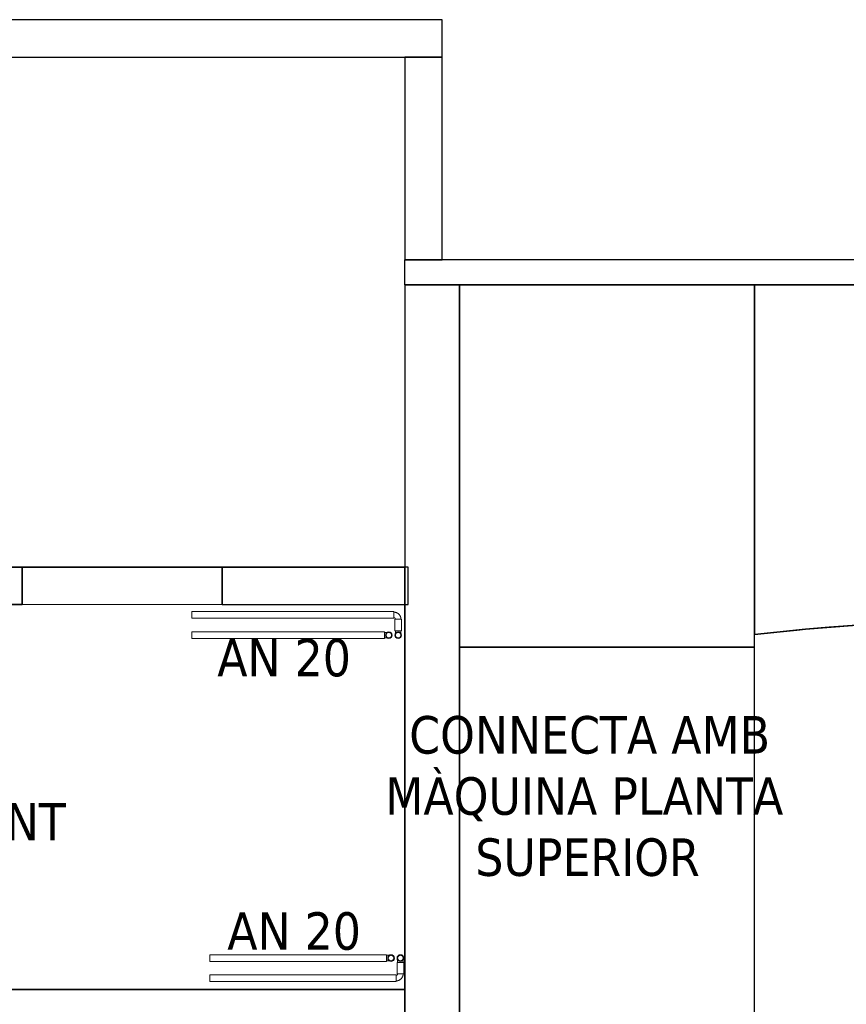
# Model space of a CAD drawing. Header units: metres. Extents: x 391.1 to 427.5, y 12.5 to 28.4.
# Tile 208 of 209: x 419.6 to 422.9, y 24.3 to 28.2. Entities that reach past the tile are written whole.
import ezdxf

# ---------------------------------------------------------------- set-up
doc = ezdxf.new("R2010")
doc.units = ezdxf.units.M
doc.layers.add('01_SUELOS', color=7, linetype='Continuous', lineweight=25, true_color=0x007f00)
for name, color, linetype, lineweight in [('A-GENM-____-OTLN', 7, 'Continuous', 18), ('A-WALL-____-MCUT', 7, 'Continuous', 25), ('A-WALL-____-OTLN', 7, 'Continuous', 25), ('G-____-____-TEXT', 7, 'Continuous', 30), ('P-PIPE-____-IDEN', 7, 'Continuous', 30), ('P-PIPE-____-OTLN', 7, 'Continuous', 18)]:
    doc.layers.add(name, color=color, linetype=linetype, lineweight=lineweight)
doc.styles.add('Tahoma_4', font='tahoma.ttf', dxfattribs={"height": 0.15})

# ---------------------------------------------------------------- blocks, each defined once
blk = doc.blocks.new('Family - Evans PA-152062-03_CLI_AIGUA_P0A')
at = {"layer": 'A-WALL-____-MCUT', "color": 253, "true_color": 0xaaaaaa}
for p, q in [((4.3623, 0.15), (0, 0.15)), ((0, 0.15), (0, 0)), ((0, 0), (4.3623, 0))]:
    blk.add_line(p, q, dxfattribs=at)
at = {"layer": 'A-WALL-____-OTLN', "color": 253, "true_color": 0xaaaaaa}
for p, q in [((4.3623, 0.15), (0, 0.15)), ((0, 0.15), (0, 0)), ((0, 0), (4.3623, 0))]:
    blk.add_line(p, q, dxfattribs=at)
at = {"layer": 'A-WALL-____-OTLN', "color": 253, "lineweight": 18, "true_color": 0xaaaaaa}
blk.add_line((0, 0), (4.3623, 0), dxfattribs=at)
blk = doc.blocks.new('Family - Evans PA-152249-03_CLI_AIGUA_P0A')
at = {"layer": 'A-WALL-____-MCUT', "color": 253, "true_color": 0xaaaaaa}
for p, q in [((3.66, 0.15), (2.56, 0.15)), ((3.66, 0), (3.66, 0.15)), ((5.2036, 0.15), (4.46, 0.15)), ((4.46, 0.15), (4.46, 0)), ((5.2036, 0), (5.2036, 0.15)), ((2.56, 0), (3.66, 0)), ((4.46, 0), (5.2036, 0))]:
    blk.add_line(p, q, dxfattribs=at)
at = {"layer": 'A-WALL-____-OTLN', "color": 253, "true_color": 0xaaaaaa}
for p, q in [((3.66, 0.15), (2.56, 0.15)), ((3.66, 0.15), (3.66, 0)), ((4.46, 0), (4.46, 0.15)), ((5.2036, 0.15), (4.46, 0.15)), ((5.2036, 0), (5.2036, 0.15)), ((4.46, 0), (5.2036, 0)), ((3.66, 0), (2.56, 0))]:
    blk.add_line(p, q, dxfattribs=at)
at = {"layer": 'A-WALL-____-OTLN', "color": 253, "lineweight": 18, "true_color": 0xaaaaaa}
blk.add_line((-0.0002, 0), (5.19, 0), dxfattribs=at)
blk = doc.blocks.new('Family - Vano de puerta PA-152255-03_CLI_AIGUA_P0A')
at = {"layer": 'A-GENM-____-OTLN', "color": 253, "true_color": 0xaaaaaa}
for p, q in [((419.6069, 26.0396), (419.6069, 25.8896)), ((420.4069, 26.0396), (419.6069, 26.0396)), ((419.6069, 26.0396), (419.6069, 25.8896)), ((419.6069, 26.0396), (420.4069, 26.0396)), ((420.4069, 25.8896), (420.4069, 26.0396)), ((420.4069, 26.0396), (420.4069, 25.8896)), ((419.6069, 25.8896), (420.4069, 25.8896)), ((420.4069, 25.8896), (419.6069, 25.8896))]:
    blk.add_line(p, q, dxfattribs=at)
blk = doc.blocks.new('Family - Evans PA-152263-03_CLI_AIGUA_P0A')
at = {"layer": 'A-WALL-____-MCUT', "color": 253, "true_color": 0xaaaaaa}
for p, q in [((3.0001, 0.22), (0, 0.22)), ((0, 0.22), (0, 0)), ((3.0001, 0), (3.0001, 0.22)), ((0, 0), (3.0001, 0))]:
    blk.add_line(p, q, dxfattribs=at)
at = {"layer": 'A-WALL-____-OTLN', "color": 253, "true_color": 0xaaaaaa}
for p, q in [((3.0001, 0.22), (0, 0.22)), ((0, 0.22), (0, 0)), ((3.0001, 0), (3.0001, 0.22)), ((0, 0), (3.0001, 0))]:
    blk.add_line(p, q, dxfattribs=at)
at = {"layer": 'A-WALL-____-OTLN', "color": 253, "lineweight": 18, "true_color": 0xaaaaaa}
blk.add_line((0, 0), (2.9979, 0), dxfattribs=at)
blk = doc.blocks.new('Family - LONDR55-XX_ZZ-ARQ-CAA-M3D-Londres55-152321-03_CLI_AIGUA_P0A')
at = {"layer": '01_SUELOS', "color": 9, "true_color": 0xaad4aa}
for p, q in [((17.78, 2.4059), (13.5678, 2.4059)), ((17.78, 2.4059), (13.5678, 2.4059)), ((13.5678, 2.4059), (17.78, 2.4059)), ((13.5678, 2.4059), (17.78, 2.4059)), ((17.78, 0.7159), (17.78, 2.4059)), ((17.78, 0.7159), (17.78, 2.4059)), ((17.78, 0.7159), (17.78, 2.4059)), ((17.78, 0.7159), (17.78, 2.4059)), ((6.46, 0.7095), (17.78, 0.7159)), ((6.46, 0.7095), (17.78, 0.7159)), ((17.78, 0.7159), (6.46, 0.7095)), ((17.78, 0.7159), (6.46, 0.7095))]:
    blk.add_line(p, q, dxfattribs=at)
blk = doc.blocks.new('Family - Evans PA-152325-03_CLI_AIGUA_P0A')
at = {"layer": 'A-WALL-____-MCUT', "color": 253, "true_color": 0xaaaaaa}
for p, q in [((0, 0.15), (0, 0)), ((0, 0), (6.7, 0))]:
    blk.add_line(p, q, dxfattribs=at)
at = {"layer": 'A-WALL-____-OTLN', "color": 253, "true_color": 0xaaaaaa}
for p, q in [((0, 0.15), (0, 0)), ((0, 0), (6.7, 0))]:
    blk.add_line(p, q, dxfattribs=at)
at = {"layer": 'A-WALL-____-OTLN', "color": 253, "lineweight": 18, "true_color": 0xaaaaaa}
blk.add_line((0, 0), (6.7, 0), dxfattribs=at)
blk = doc.blocks.new('Family - Evans PA-152506-03_CLI_AIGUA_P0A')
at = {"layer": 'A-WALL-____-MCUT', "color": 253, "true_color": 0xaaaaaa}
for p, q in [((4.1203, 0.1), (2.2619, 0.1)), ((5.1678, 0.1), (4.1203, 0.1)), ((5.5109, 0.1), (5.1678, 0.1)), ((5.5109, 0), (5.5109, 0.1)), ((2.2619, 0), (4.1203, 0)), ((4.1203, 0), (5.1678, 0)), ((5.1678, 0), (5.5109, 0))]:
    blk.add_line(p, q, dxfattribs=at)
at = {"layer": 'A-WALL-____-OTLN', "color": 253, "true_color": 0xaaaaaa}
for p, q in [((5.5109, 0.1), (0.0207, 0.1)), ((5.5109, 0), (5.5109, 0.1)), ((0, 0), (5.5109, 0))]:
    blk.add_line(p, q, dxfattribs=at)
at = {"layer": 'A-WALL-____-OTLN', "color": 253, "lineweight": 18, "true_color": 0xaaaaaa}
blk.add_line((0, 0), (5.5109, 0), dxfattribs=at)
blk = doc.blocks.new('Family - LONDR55-XX_ZZ-ARQ-CAA-M3D-Londres55-152611-03_CLI_AIGUA_P0A')
at = {"layer": '01_SUELOS', "color": 9, "true_color": 0xaad4aa}
for p, q in [((21.9598, 11.109), (10.6397, 11.1025)), ((10.6397, 11.1025), (21.9598, 11.109)), ((21.9598, 10.9289), (21.9598, 11.109)), ((21.9598, 11.109), (21.9598, 10.9289))]:
    blk.add_line(p, q, dxfattribs=at)
blk = doc.blocks.new('Family - Evans PA-152623-03_CLI_AIGUA_P0A')
at = {"layer": 'A-WALL-____-MCUT', "color": 253, "true_color": 0xaaaaaa}
for p, q in [((0.8105, 0.15), (0, 0.15)), ((0, 0.15), (0, 0)), ((0.8105, 0), (0.8105, 0.15)), ((0, 0), (0.8105, 0))]:
    blk.add_line(p, q, dxfattribs=at)
at = {"layer": 'A-WALL-____-OTLN', "color": 253, "true_color": 0xaaaaaa}
for p, q in [((0.8105, 0.15), (0, 0.15)), ((0, 0.15), (0, 0)), ((0.8105, 0), (0.8105, 0.15)), ((0, 0), (0.8105, 0))]:
    blk.add_line(p, q, dxfattribs=at)
at = {"layer": 'A-WALL-____-OTLN', "color": 253, "lineweight": 18, "true_color": 0xaaaaaa}
blk.add_line((0, 0), (0.8105, 0), dxfattribs=at)
blk = doc.blocks.new('Family - LONDR55-XX_ZZ-ARQ-CAA-M3D-Londres55-155430-03_CLI_AIGUA_P0A')
at = {"layer": '01_SUELOS', "color": 9, "true_color": 0xaad4aa}
for p, q in [((1.1798, 3.0999), (0, 3.0999)), ((0, 3.0999), (0.0003, 1.6498)), ((0, 3.0999), (0.0003, 1.6498)), ((1.1798, 3.0999), (0, 3.0999)), ((0.0003, 1.6498), (0, 3.0999)), ((0.0003, 1.6498), (0, 3.0999)), ((0, 3.0999), (0.0003, 0)), ((0, 3.0999), (0.0003, 0)), ((0, 3.0999), (0.0003, 0)), ((0, 3.0999), (0.0003, 1.6498)), ((0.0003, 0), (0, 3.0999)), ((0, 3.0999), (0.0003, 1.6498)), ((1.1802, 1.7002), (1.1798, 3.0999)), ((1.1802, 1.7002), (1.1798, 3.0999)), ((1.1798, 3.0999), (5.2706, 3.0999)), ((1.1798, 3.0999), (1.1802, 1.7002)), ((1.1802, 1.7002), (1.1798, 3.0999)), ((1.1799, 2.7359), (1.1798, 3.0999)), ((1.1798, 3.0999), (1.1799, 2.7359)), ((1.1799, 2.7359), (1.1798, 3.0999)), ((5.2706, 3.0999), (1.1798, 3.0999)), ((5.2706, 3.0999), (1.1798, 3.0999)), ((1.1799, 2.7359), (1.1798, 3.0999)), ((1.1798, 3.0999), (5.2706, 3.0999)), ((1.1802, 1.7002), (1.1799, 2.7359)), ((1.1802, 1.7002), (1.1799, 2.7359)), ((1.1799, 2.7359), (1.1802, 1.7002)), ((1.1799, 2.7359), (1.1802, 1.7002)), ((1.3842, 1.7214), (1.5887, 1.7374)), ((1.5887, 1.7374), (1.3842, 1.7214)), ((1.5887, 1.7374), (1.3842, 1.7214)), ((1.5887, 1.7374), (1.3842, 1.7214)), ((1.5887, 1.7374), (1.3842, 1.7214)), ((1.5887, 1.7374), (1.3842, 1.7214)), ((1.5887, 1.7374), (1.479, 1.7295)), ((1.479, 1.7295), (1.5887, 1.7374)), ((1.4864, 1.7301), (1.5887, 1.7374)), ((1.5887, 1.7374), (1.4864, 1.7301)), ((1.1802, 1.7002), (1.3842, 1.7214)), ((1.3842, 1.7214), (1.1802, 1.7002)), ((1.3842, 1.7214), (1.1802, 1.7002)), ((1.3842, 1.7214), (1.1802, 1.7002)), ((1.1802, 1.7002), (1.3842, 1.7214)), ((1.3842, 1.7214), (1.1802, 1.7002)), ((1.1802, 1.7002), (1.2479, 1.7075)), ((1.1802, 1.7002), (1.2317, 1.7058)), ((1.1802, 1.7002), (1.2317, 1.7058)), ((1.1802, 1.6498), (1.1802, 1.7002)), ((1.1802, 1.6498), (1.1802, 1.7002)), ((1.1802, 1.7002), (1.1802, 1.7002)), ((1.1802, 1.7002), (1.1802, 1.7002)), ((1.1802, 1.7002), (1.1802, 1.7002)), ((1.1802, 1.7002), (1.1802, 1.7002)), ((1.2317, 1.7058), (1.2826, 1.7112)), ((1.2826, 1.7112), (1.2317, 1.7058)), ((1.2479, 1.7075), (1.2826, 1.7112)), ((1.2826, 1.7112), (1.349, 1.718)), ((1.349, 1.718), (1.2826, 1.7112)), ((1.3842, 1.7214), (1.349, 1.718)), ((1.349, 1.718), (1.3842, 1.7214)), ((1.3842, 1.7214), (1.349, 1.718)), ((1.4864, 1.7301), (1.3842, 1.7214)), ((1.4864, 1.7301), (1.3842, 1.7214)), ((1.479, 1.7295), (1.3842, 1.7214)), ((1.479, 1.7295), (1.3842, 1.7214)), ((1.3842, 1.7214), (1.3842, 1.7214)), ((1.3842, 1.7214), (1.3842, 1.7214)), ((1.3842, 1.7214), (1.3842, 1.7214)), ((1.3842, 1.7214), (1.3842, 1.7214)), ((1.4864, 1.7301), (1.479, 1.7295)), ((0.0003, 1.6498), (1.1802, 1.6498)), ((0.0003, 1.6498), (1.1802, 1.6498)), ((0.0003, 0), (0.0003, 1.6498)), ((0.0003, 1.6498), (0.0003, 0)), ((1.1802, 1.6498), (0.0003, 1.6498)), ((1.1802, 1.6498), (0.0003, 1.6498)), ((0.0003, 0), (0.0003, 1.6498)), ((0.0003, 0), (0.0003, 1.6498)), ((0.0003, 0), (0.0003, 1.6498)), ((0.0003, 0), (0.0003, 1.6498)), ((1.1802, 0), (1.1802, 1.6498)), ((1.1802, 0), (1.1802, 1.6498))]:
    blk.add_line(p, q, dxfattribs=at)
blk = doc.blocks.new('LONDR55-XX_ZZ-ARQ-CAA-M3D-Londres55_ifc-1-03_CLI_AIGUA_P0A')
at = {"layer": '01_SUELOS', "color": 253, "lineweight": 18, "true_color": 0xaaaaaa}
for name, p in [('Family - LONDR55-XX_ZZ-ARQ-CAA-M3D-Londres55-155430-03_CLI_AIGUA_P0A', (421.3564, 24.0697)), ('Family - LONDR55-XX_ZZ-ARQ-CAA-M3D-Londres55-152321-03_CLI_AIGUA_P0A', (403.3569, 23.6337)), ('Family - LONDR55-XX_ZZ-ARQ-CAA-M3D-Londres55-152611-03_CLI_AIGUA_P0A', (399.1772, 13.2406))]:
    blk.add_blockref(name, p, dxfattribs=at)
at = {"layer": 'A-GENM-____-OTLN', "color": 253, "lineweight": 18, "true_color": 0xaaaaaa}
blk.add_blockref('Family - Vano de puerta PA-152255-03_CLI_AIGUA_P0A', (0, 0), dxfattribs=at)
at = {"layer": 'A-WALL-____-OTLN', "color": 253, "lineweight": 18, "true_color": 0xaaaaaa}
for name, p, rotation in [('Family - Evans PA-152062-03_CLI_AIGUA_P0A', (421.287, 28.2301), 180), ('Family - Evans PA-152623-03_CLI_AIGUA_P0A', (421.287, 27.2696), 90), ('Family - Evans PA-152506-03_CLI_AIGUA_P0A', (426.6477, 27.2696), 180), ('Family - Evans PA-152263-03_CLI_AIGUA_P0A', (421.357, 24.1695), 89.99995807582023), ('Family - Evans PA-152325-03_CLI_AIGUA_P0A', (421.1369, 24.3496), 180)]:
    blk.add_blockref(name, p, dxfattribs=dict(at, rotation=rotation))
blk.add_blockref('Family - Evans PA-152249-03_CLI_AIGUA_P0A', (415.9469, 25.8896), dxfattribs=at)
blk = doc.blocks.new('M_Codo - Genérico - Estándar-V6-03_CLI_AIGUA_P0A')
at = {"layer": 'P-PIPE-____-OTLN', "color": 31, "true_color": 0xffbe82}
for p, q in [((-0.0175, 0.0111), (-0.0175, -0.0111)), ((-0.0175, 0.0111), (-0.0175, -0.0111)), ((0.0111, 0.0175), (-0.0111, 0.0175)), ((0.0111, 0.0175), (-0.0111, 0.0175))]:
    blk.add_line(p, q, dxfattribs=at)
at = {"layer": 'P-PIPE-____-OTLN', "color": 31, "true_color": 0xffbe82, "flags": 128}
for points in [[(-0.0111, 0.0175), (-0.0111, 0.0172), (-0.0111, 0.017), (-0.0112, 0.0167), (-0.0112, 0.0165), (-0.0112, 0.0162), (-0.0113, 0.016), (-0.0114, 0.0157), (-0.0114, 0.0155), (-0.0115, 0.0152), (-0.0116, 0.015), (-0.0117, 0.0148), (-0.0118, 0.0145), (-0.012, 0.0143), (-0.0121, 0.0141), (-0.0122, 0.0139), (-0.0124, 0.0137), (-0.0125, 0.0135), (-0.0127, 0.0133), (-0.0129, 0.0131), (-0.013, 0.0129), (-0.0132, 0.0127), (-0.0134, 0.0126), (-0.0136, 0.0124), (-0.0138, 0.0123), (-0.014, 0.0121), (-0.0142, 0.012), (-0.0145, 0.0119), (-0.0147, 0.0117), (-0.0149, 0.0116), (-0.0152, 0.0115), (-0.0154, 0.0115), (-0.0156, 0.0114), (-0.0159, 0.0113), (-0.0161, 0.0113), (-0.0164, 0.0112), (-0.0166, 0.0112), (-0.0169, 0.0111), (-0.0171, 0.0111), (-0.0174, 0.0111), (-0.0175, 0.0111)], [(-0.0175, -0.0111), (-0.0163, -0.0111), (-0.0152, -0.011), (-0.014, -0.0109), (-0.0129, -0.0107), (-0.0118, -0.0105), (-0.0107, -0.0103), (-0.0096, -0.01), (-0.0085, -0.0097), (-0.0074, -0.0093), (-0.0063, -0.0089), (-0.0053, -0.0084), (-0.0043, -0.0079), (-0.0033, -0.0073), (-0.0023, -0.0067), (-0.0013, -0.0061), (-0.0004, -0.0055), (0.0005, -0.0048), (0.0014, -0.004), (0.0022, -0.0032), (0.003, -0.0024), (0.0038, -0.0016), (0.0046, -0.0007), (0.0053, 0.0002), (0.0059, 0.0011), (0.0066, 0.002), (0.0072, 0.003), (0.0077, 0.004), (0.0083, 0.005), (0.0087, 0.0061), (0.0092, 0.0071), (0.0096, 0.0082), (0.0099, 0.0093), (0.0102, 0.0104), (0.0105, 0.0115), (0.0107, 0.0126), (0.0109, 0.0137), (0.011, 0.0149), (0.0111, 0.016), (0.0111, 0.0172), (0.0111, 0.0175)]]:
    blk.add_lwpolyline(points, dxfattribs=at)
blk = doc.blocks.new('M_Codo - Genérico - Estándar-V12-03_CLI_AIGUA_P0A')
at = {"layer": 'P-PIPE-____-OTLN', "color": 30, "true_color": 0xff7f00}
for p, q in [((419.1647, 16.6046), (419.1647, 16.6157)), ((419.1647, 16.5935), (419.1647, 16.6046))]:
    blk.add_line(p, q, dxfattribs=at)
at = {"layer": 'P-PIPE-____-OTLN', "color": 30, "true_color": 0xff7f00, "flags": 128}
for points in [[(419.1361, 16.6046), (419.1361, 16.6051), (419.1361, 16.6055), (419.1362, 16.606), (419.1362, 16.6064), (419.1363, 16.6068), (419.1364, 16.6073), (419.1365, 16.6077), (419.1366, 16.6081), (419.1368, 16.6085), (419.137, 16.609), (419.1371, 16.6094), (419.1373, 16.6098), (419.1375, 16.6102), (419.1378, 16.6105), (419.138, 16.6109), (419.1383, 16.6113), (419.1385, 16.6116), (419.1388, 16.612), (419.1391, 16.6123), (419.1394, 16.6126), (419.1398, 16.6129), (419.1401, 16.6132), (419.1405, 16.6135), (419.1408, 16.6137), (419.1412, 16.614), (419.1416, 16.6142), (419.142, 16.6144), (419.1423, 16.6146), (419.1428, 16.6148), (419.1432, 16.615), (419.1436, 16.6151), (419.144, 16.6153), (419.1444, 16.6154), (419.1449, 16.6155), (419.1453, 16.6156), (419.1457, 16.6157), (419.1462, 16.6157), (419.1466, 16.6157), (419.1471, 16.6157), (419.1472, 16.6157)], [(419.1472, 16.5935), (419.1467, 16.5935), (419.1463, 16.5936), (419.1459, 16.5936), (419.1454, 16.5937), (419.145, 16.5937), (419.1445, 16.5938), (419.1441, 16.594), (419.1437, 16.5941), (419.1433, 16.5942), (419.1429, 16.5944), (419.1425, 16.5946), (419.1421, 16.5948), (419.1417, 16.595), (419.1413, 16.5952), (419.1409, 16.5955), (419.1406, 16.5957), (419.1402, 16.596), (419.1399, 16.5963), (419.1395, 16.5966), (419.1392, 16.5969), (419.1389, 16.5972), (419.1386, 16.5976), (419.1383, 16.5979), (419.1381, 16.5983), (419.1378, 16.5986), (419.1376, 16.599), (419.1374, 16.5994), (419.1372, 16.5998), (419.137, 16.6002), (419.1368, 16.6006), (419.1367, 16.601), (419.1365, 16.6014), (419.1364, 16.6019), (419.1363, 16.6023), (419.1362, 16.6027), (419.1362, 16.6032), (419.1361, 16.6036), (419.1361, 16.6041), (419.1361, 16.6045), (419.1361, 16.6046)], [(419.1472, 16.6157), (419.1472, 16.6157), (419.1472, 16.6157), (419.1473, 16.6157), (419.1474, 16.6157), (419.1475, 16.6157), (419.1477, 16.6157), (419.1479, 16.6157), (419.1481, 16.6157), (419.1483, 16.6157), (419.1486, 16.6157), (419.1489, 16.6157), (419.1492, 16.6157), (419.1495, 16.6157), (419.1499, 16.6157), (419.1502, 16.6157), (419.1506, 16.6157), (419.1511, 16.6157), (419.1515, 16.6157), (419.152, 16.6157), (419.1525, 16.6157), (419.153, 16.6157), (419.1535, 16.6157), (419.1541, 16.6157), (419.1546, 16.6157), (419.1552, 16.6157), (419.1558, 16.6157), (419.1564, 16.6157), (419.157, 16.6157), (419.1577, 16.6157), (419.1583, 16.6157), (419.159, 16.6157), (419.1596, 16.6157), (419.1603, 16.6157), (419.161, 16.6157), (419.1617, 16.6157), (419.1624, 16.6157), (419.1631, 16.6157), (419.1638, 16.6157), (419.1645, 16.6157), (419.1647, 16.6157)], [(419.1472, 16.6157), (419.1476, 16.6157), (419.1481, 16.6157), (419.1485, 16.6157), (419.149, 16.6156), (419.1494, 16.6155), (419.1498, 16.6154), (419.1503, 16.6153), (419.1507, 16.6152), (419.1511, 16.615), (419.1515, 16.6149), (419.1519, 16.6147), (419.1523, 16.6145), (419.1527, 16.6143), (419.1531, 16.614), (419.1535, 16.6138), (419.1538, 16.6135), (419.1542, 16.6133), (419.1545, 16.613), (419.1548, 16.6127), (419.1552, 16.6124), (419.1555, 16.612), (419.1558, 16.6117), (419.156, 16.6114), (419.1563, 16.611), (419.1565, 16.6106), (419.1568, 16.6103), (419.157, 16.6099), (419.1572, 16.6095), (419.1574, 16.6091), (419.1575, 16.6087), (419.1577, 16.6082), (419.1578, 16.6078), (419.158, 16.6074), (419.1581, 16.607), (419.1581, 16.6065), (419.1582, 16.6061), (419.1583, 16.6056), (419.1583, 16.6052), (419.1583, 16.6048), (419.1583, 16.6046)], [(419.1583, 16.6046), (419.1583, 16.6042), (419.1583, 16.6037), (419.1582, 16.6033), (419.1582, 16.6029), (419.1581, 16.6024), (419.158, 16.602), (419.1579, 16.6016), (419.1577, 16.6011), (419.1576, 16.6007), (419.1574, 16.6003), (419.1572, 16.5999), (419.157, 16.5995), (419.1568, 16.5991), (419.1566, 16.5987), (419.1564, 16.5984), (419.1561, 16.598), (419.1558, 16.5976), (419.1555, 16.5973), (419.1552, 16.597), (419.1549, 16.5967), (419.1546, 16.5964), (419.1543, 16.5961), (419.1539, 16.5958), (419.1536, 16.5955), (419.1532, 16.5953), (419.1528, 16.595), (419.1524, 16.5948), (419.152, 16.5946), (419.1516, 16.5944), (419.1512, 16.5943), (419.1508, 16.5941), (419.1504, 16.594), (419.1499, 16.5939), (419.1495, 16.5938), (419.1491, 16.5937), (419.1486, 16.5936), (419.1482, 16.5936), (419.1478, 16.5935), (419.1473, 16.5935), (419.1472, 16.5935)], [(419.1647, 16.5935), (419.164, 16.5935), (419.1633, 16.5935), (419.1626, 16.5935), (419.1619, 16.5935), (419.1612, 16.5935), (419.1605, 16.5935), (419.1598, 16.5935), (419.1592, 16.5935), (419.1585, 16.5935), (419.1579, 16.5935), (419.1572, 16.5935), (419.1566, 16.5935), (419.156, 16.5935), (419.1554, 16.5935), (419.1548, 16.5935), (419.1542, 16.5935), (419.1537, 16.5935), (419.1531, 16.5935), (419.1526, 16.5935), (419.1521, 16.5935), (419.1516, 16.5935), (419.1512, 16.5935), (419.1508, 16.5935), (419.1503, 16.5935), (419.15, 16.5935), (419.1496, 16.5935), (419.1493, 16.5935), (419.1489, 16.5935), (419.1486, 16.5935), (419.1484, 16.5935), (419.1481, 16.5935), (419.1479, 16.5935), (419.1477, 16.5935), (419.1476, 16.5935), (419.1474, 16.5935), (419.1473, 16.5935), (419.1473, 16.5935), (419.1472, 16.5935), (419.1472, 16.5935)]]:
    blk.add_lwpolyline(points, dxfattribs=at)
at = {"layer": 'P-PIPE-____-OTLN', "color": 30, "true_color": 0xff7f00}
for start, end in [(0, 180), (180, 0)]:
    blk.add_arc((419.1472, 16.6046), 0.0111, start, end, dxfattribs=at)
blk = doc.blocks.new('M_Codo - Genérico - Estándar-V11-03_CLI_AIGUA_P0A')
at = {"layer": 'P-PIPE-____-OTLN', "color": 31, "true_color": 0xffbe82}
for p, q in [((419.1647, 16.6856), (419.1647, 16.6967)), ((419.1647, 16.6745), (419.1647, 16.6856))]:
    blk.add_line(p, q, dxfattribs=at)
at = {"layer": 'P-PIPE-____-OTLN', "color": 31, "true_color": 0xffbe82, "flags": 128}
for points in [[(419.1361, 16.6856), (419.1361, 16.686), (419.1361, 16.6865), (419.1362, 16.6869), (419.1362, 16.6874), (419.1363, 16.6878), (419.1364, 16.6882), (419.1365, 16.6887), (419.1366, 16.6891), (419.1368, 16.6895), (419.137, 16.6899), (419.1371, 16.6903), (419.1373, 16.6907), (419.1375, 16.6911), (419.1378, 16.6915), (419.138, 16.6919), (419.1383, 16.6922), (419.1385, 16.6926), (419.1388, 16.6929), (419.1391, 16.6933), (419.1394, 16.6936), (419.1398, 16.6939), (419.1401, 16.6942), (419.1405, 16.6944), (419.1408, 16.6947), (419.1412, 16.695), (419.1416, 16.6952), (419.142, 16.6954), (419.1423, 16.6956), (419.1428, 16.6958), (419.1432, 16.696), (419.1436, 16.6961), (419.144, 16.6962), (419.1444, 16.6964), (419.1449, 16.6965), (419.1453, 16.6966), (419.1457, 16.6966), (419.1462, 16.6967), (419.1466, 16.6967), (419.1471, 16.6967), (419.1472, 16.6967)], [(419.1472, 16.6745), (419.1467, 16.6745), (419.1463, 16.6745), (419.1459, 16.6746), (419.1454, 16.6746), (419.145, 16.6747), (419.1445, 16.6748), (419.1441, 16.6749), (419.1437, 16.6751), (419.1433, 16.6752), (419.1429, 16.6754), (419.1425, 16.6755), (419.1421, 16.6757), (419.1417, 16.676), (419.1413, 16.6762), (419.1409, 16.6764), (419.1406, 16.6767), (419.1402, 16.677), (419.1399, 16.6772), (419.1395, 16.6775), (419.1392, 16.6779), (419.1389, 16.6782), (419.1386, 16.6785), (419.1383, 16.6789), (419.1381, 16.6792), (419.1378, 16.6796), (419.1376, 16.68), (419.1374, 16.6804), (419.1372, 16.6808), (419.137, 16.6812), (419.1368, 16.6816), (419.1367, 16.682), (419.1365, 16.6824), (419.1364, 16.6828), (419.1363, 16.6833), (419.1362, 16.6837), (419.1362, 16.6842), (419.1361, 16.6846), (419.1361, 16.685), (419.1361, 16.6855), (419.1361, 16.6856)], [(419.1472, 16.6967), (419.1472, 16.6967), (419.1472, 16.6967), (419.1473, 16.6967), (419.1474, 16.6967), (419.1475, 16.6967), (419.1477, 16.6967), (419.1479, 16.6967), (419.1481, 16.6967), (419.1483, 16.6967), (419.1486, 16.6967), (419.1489, 16.6967), (419.1492, 16.6967), (419.1495, 16.6967), (419.1499, 16.6967), (419.1502, 16.6967), (419.1506, 16.6967), (419.1511, 16.6967), (419.1515, 16.6967), (419.152, 16.6967), (419.1525, 16.6967), (419.153, 16.6967), (419.1535, 16.6967), (419.1541, 16.6967), (419.1546, 16.6967), (419.1552, 16.6967), (419.1558, 16.6967), (419.1564, 16.6967), (419.157, 16.6967), (419.1577, 16.6967), (419.1583, 16.6967), (419.159, 16.6967), (419.1596, 16.6967), (419.1603, 16.6967), (419.161, 16.6967), (419.1617, 16.6967), (419.1624, 16.6967), (419.1631, 16.6967), (419.1638, 16.6967), (419.1645, 16.6967), (419.1647, 16.6967)], [(419.1472, 16.6967), (419.1476, 16.6967), (419.1481, 16.6967), (419.1485, 16.6966), (419.149, 16.6966), (419.1494, 16.6965), (419.1498, 16.6964), (419.1503, 16.6963), (419.1507, 16.6961), (419.1511, 16.696), (419.1515, 16.6958), (419.1519, 16.6957), (419.1523, 16.6955), (419.1527, 16.6952), (419.1531, 16.695), (419.1535, 16.6948), (419.1538, 16.6945), (419.1542, 16.6942), (419.1545, 16.694), (419.1548, 16.6937), (419.1552, 16.6933), (419.1555, 16.693), (419.1558, 16.6927), (419.156, 16.6923), (419.1563, 16.692), (419.1565, 16.6916), (419.1568, 16.6912), (419.157, 16.6908), (419.1572, 16.6904), (419.1574, 16.69), (419.1575, 16.6896), (419.1577, 16.6892), (419.1578, 16.6888), (419.158, 16.6884), (419.1581, 16.6879), (419.1581, 16.6875), (419.1582, 16.687), (419.1583, 16.6866), (419.1583, 16.6862), (419.1583, 16.6857), (419.1583, 16.6856)], [(419.1583, 16.6856), (419.1583, 16.6852), (419.1583, 16.6847), (419.1582, 16.6843), (419.1582, 16.6838), (419.1581, 16.6834), (419.158, 16.683), (419.1579, 16.6825), (419.1577, 16.6821), (419.1576, 16.6817), (419.1574, 16.6813), (419.1572, 16.6809), (419.157, 16.6805), (419.1568, 16.6801), (419.1566, 16.6797), (419.1564, 16.6793), (419.1561, 16.679), (419.1558, 16.6786), (419.1555, 16.6783), (419.1552, 16.6779), (419.1549, 16.6776), (419.1546, 16.6773), (419.1543, 16.677), (419.1539, 16.6768), (419.1536, 16.6765), (419.1532, 16.6762), (419.1528, 16.676), (419.1524, 16.6758), (419.152, 16.6756), (419.1516, 16.6754), (419.1512, 16.6752), (419.1508, 16.6751), (419.1504, 16.675), (419.1499, 16.6748), (419.1495, 16.6747), (419.1491, 16.6746), (419.1486, 16.6746), (419.1482, 16.6745), (419.1478, 16.6745), (419.1473, 16.6745), (419.1472, 16.6745)], [(419.1647, 16.6745), (419.164, 16.6745), (419.1633, 16.6745), (419.1626, 16.6745), (419.1619, 16.6745), (419.1612, 16.6745), (419.1605, 16.6745), (419.1598, 16.6745), (419.1592, 16.6745), (419.1585, 16.6745), (419.1579, 16.6745), (419.1572, 16.6745), (419.1566, 16.6745), (419.156, 16.6745), (419.1554, 16.6745), (419.1548, 16.6745), (419.1542, 16.6745), (419.1537, 16.6745), (419.1531, 16.6745), (419.1526, 16.6745), (419.1521, 16.6745), (419.1516, 16.6745), (419.1512, 16.6745), (419.1508, 16.6745), (419.1503, 16.6745), (419.15, 16.6745), (419.1496, 16.6745), (419.1493, 16.6745), (419.1489, 16.6745), (419.1486, 16.6745), (419.1484, 16.6745), (419.1481, 16.6745), (419.1479, 16.6745), (419.1477, 16.6745), (419.1476, 16.6745), (419.1474, 16.6745), (419.1473, 16.6745), (419.1473, 16.6745), (419.1472, 16.6745), (419.1472, 16.6745)]]:
    blk.add_lwpolyline(points, dxfattribs=at)
at = {"layer": 'P-PIPE-____-OTLN', "color": 31, "true_color": 0xffbe82}
for start, end in [(0, 180), (180, 0)]:
    blk.add_arc((419.1472, 16.6856), 0.0111, start, end, dxfattribs=at)
blk = doc.blocks.new('M_Codo - Genérico - Estándar-775875-03_CLI_AIGUA_P0A')
at = {"layer": 'P-PIPE-____-OTLN', "color": 145, "true_color": 0x527ca5}
for p, q in [((400.2126, 21.9236), (400.2235, 21.9215)), ((400.2235, 21.9215), (400.2345, 21.9194))]:
    blk.add_line(p, q, dxfattribs=at)
at = {"layer": 'P-PIPE-____-OTLN', "color": 145, "true_color": 0x527ca5, "flags": 128}
for points in [[(400.216, 21.9408), (400.2161, 21.9412), (400.2162, 21.9416), (400.2163, 21.9421), (400.2164, 21.9425), (400.2166, 21.9429), (400.2168, 21.9433), (400.217, 21.9437), (400.2172, 21.9441), (400.2174, 21.9445), (400.2177, 21.9449), (400.2179, 21.9452), (400.2182, 21.9456), (400.2185, 21.9459), (400.2188, 21.9462), (400.2191, 21.9466), (400.2194, 21.9469), (400.2197, 21.9472), (400.2201, 21.9474), (400.2204, 21.9477), (400.2208, 21.948), (400.2212, 21.9482), (400.2216, 21.9484), (400.222, 21.9486), (400.2224, 21.9488), (400.2228, 21.949), (400.2232, 21.9491), (400.2236, 21.9493), (400.224, 21.9494), (400.2245, 21.9495), (400.2249, 21.9496), (400.2253, 21.9497), (400.2258, 21.9497), (400.2262, 21.9497), (400.2267, 21.9498), (400.2271, 21.9498), (400.2276, 21.9497), (400.228, 21.9497), (400.2284, 21.9497), (400.2289, 21.9496), (400.229, 21.9496)], [(400.229, 21.9496), (400.2294, 21.9495), (400.2299, 21.9494), (400.2303, 21.9492), (400.2307, 21.9491), (400.2311, 21.9489), (400.2315, 21.9487), (400.2319, 21.9486), (400.2323, 21.9483), (400.2327, 21.9481), (400.2331, 21.9479), (400.2334, 21.9476), (400.2338, 21.9474), (400.2341, 21.9471), (400.2345, 21.9468), (400.2348, 21.9465), (400.2351, 21.9461), (400.2354, 21.9458), (400.2357, 21.9455), (400.2359, 21.9451), (400.2362, 21.9447), (400.2364, 21.9444), (400.2366, 21.944), (400.2368, 21.9436), (400.237, 21.9432), (400.2372, 21.9428), (400.2374, 21.9423), (400.2375, 21.9419), (400.2376, 21.9415), (400.2377, 21.9411), (400.2378, 21.9406), (400.2379, 21.9402), (400.2379, 21.9398), (400.238, 21.9393), (400.238, 21.9389), (400.238, 21.9384), (400.238, 21.938), (400.2379, 21.9375), (400.2379, 21.9371), (400.2378, 21.9367), (400.2378, 21.9365)], [(400.2126, 21.9236), (400.2128, 21.9243), (400.2129, 21.925), (400.213, 21.9257), (400.2132, 21.9264), (400.2133, 21.927), (400.2134, 21.9277), (400.2136, 21.9284), (400.2137, 21.929), (400.2138, 21.9297), (400.2139, 21.9303), (400.2141, 21.9309), (400.2142, 21.9315), (400.2143, 21.9322), (400.2144, 21.9327), (400.2145, 21.9333), (400.2146, 21.9339), (400.2147, 21.9344), (400.2148, 21.9349), (400.2149, 21.9354), (400.215, 21.9359), (400.2151, 21.9364), (400.2152, 21.9368), (400.2153, 21.9373), (400.2154, 21.9377), (400.2154, 21.9381), (400.2155, 21.9384), (400.2156, 21.9388), (400.2156, 21.9391), (400.2157, 21.9393), (400.2157, 21.9396), (400.2158, 21.9398), (400.2158, 21.9401), (400.2159, 21.9402), (400.2159, 21.9404), (400.2159, 21.9405), (400.2159, 21.9406), (400.216, 21.9407), (400.216, 21.9408), (400.216, 21.9408)], [(400.2248, 21.9277), (400.2243, 21.9278), (400.2239, 21.928), (400.2235, 21.9281), (400.223, 21.9282), (400.2226, 21.9284), (400.2222, 21.9286), (400.2218, 21.9288), (400.2214, 21.929), (400.2211, 21.9292), (400.2207, 21.9294), (400.2203, 21.9297), (400.22, 21.93), (400.2196, 21.9302), (400.2193, 21.9305), (400.219, 21.9308), (400.2187, 21.9312), (400.2184, 21.9315), (400.2181, 21.9319), (400.2178, 21.9322), (400.2176, 21.9326), (400.2173, 21.933), (400.2171, 21.9333), (400.2169, 21.9337), (400.2167, 21.9341), (400.2166, 21.9345), (400.2164, 21.935), (400.2163, 21.9354), (400.2161, 21.9358), (400.216, 21.9362), (400.2159, 21.9367), (400.2159, 21.9371), (400.2158, 21.9376), (400.2158, 21.938), (400.2158, 21.9384), (400.2158, 21.9389), (400.2158, 21.9393), (400.2158, 21.9398), (400.2159, 21.9402), (400.2159, 21.9407), (400.216, 21.9408)], [(400.2378, 21.9365), (400.2377, 21.9361), (400.2376, 21.9357), (400.2375, 21.9352), (400.2373, 21.9348), (400.2371, 21.9344), (400.237, 21.934), (400.2368, 21.9336), (400.2366, 21.9332), (400.2363, 21.9328), (400.2361, 21.9325), (400.2358, 21.9321), (400.2356, 21.9317), (400.2353, 21.9314), (400.235, 21.9311), (400.2347, 21.9307), (400.2344, 21.9304), (400.234, 21.9301), (400.2337, 21.9299), (400.2333, 21.9296), (400.233, 21.9294), (400.2326, 21.9291), (400.2322, 21.9289), (400.2318, 21.9287), (400.2314, 21.9285), (400.231, 21.9283), (400.2306, 21.9282), (400.2301, 21.928), (400.2297, 21.9279), (400.2293, 21.9278), (400.2289, 21.9277), (400.2284, 21.9276), (400.228, 21.9276), (400.2275, 21.9276), (400.2271, 21.9275), (400.2266, 21.9275), (400.2262, 21.9276), (400.2258, 21.9276), (400.2253, 21.9277), (400.2249, 21.9277), (400.2248, 21.9277)], [(400.2378, 21.9365), (400.2378, 21.9365), (400.2378, 21.9365), (400.2378, 21.9364), (400.2377, 21.9363), (400.2377, 21.9362), (400.2377, 21.936), (400.2377, 21.9359), (400.2376, 21.9357), (400.2376, 21.9354), (400.2375, 21.9352), (400.2375, 21.9349), (400.2374, 21.9346), (400.2373, 21.9343), (400.2373, 21.9339), (400.2372, 21.9335), (400.2371, 21.9331), (400.237, 21.9327), (400.237, 21.9323), (400.2369, 21.9318), (400.2368, 21.9313), (400.2367, 21.9308), (400.2366, 21.9303), (400.2365, 21.9298), (400.2364, 21.9292), (400.2363, 21.9287), (400.2361, 21.9281), (400.236, 21.9275), (400.2359, 21.9269), (400.2358, 21.9262), (400.2357, 21.9256), (400.2355, 21.925), (400.2354, 21.9243), (400.2353, 21.9236), (400.2352, 21.923), (400.235, 21.9223), (400.2349, 21.9216), (400.2348, 21.9209), (400.2346, 21.9203), (400.2345, 21.9196), (400.2345, 21.9194)]]:
    blk.add_lwpolyline(points, dxfattribs=at)
at = {"layer": 'P-PIPE-____-OTLN', "color": 145, "true_color": 0x527ca5}
for start, end in [(79, 259), (259, 79)]:
    blk.add_arc((400.2269, 21.9387), 0.0111, start, end, dxfattribs=at)
blk = doc.blocks.new('M_Codo - Genérico - Estándar-V10-03_CLI_AIGUA_P0A')
at = {"layer": 'P-PIPE-____-OTLN', "color": 175, "true_color": 0x5046b4}
for p, q in [((-0.0175, 0.0111), (-0.0175, -0.0111)), ((-0.0175, 0.0111), (-0.0175, -0.0111)), ((0.0111, 0.0175), (-0.0111, 0.0175)), ((0.0111, 0.0175), (-0.0111, 0.0175))]:
    blk.add_line(p, q, dxfattribs=at)
at = {"layer": 'P-PIPE-____-OTLN', "color": 175, "true_color": 0x5046b4, "flags": 128}
for points in [[(-0.0111, 0.0175), (-0.0111, 0.0172), (-0.0111, 0.017), (-0.0112, 0.0167), (-0.0112, 0.0165), (-0.0112, 0.0162), (-0.0113, 0.016), (-0.0114, 0.0157), (-0.0114, 0.0155), (-0.0115, 0.0152), (-0.0116, 0.015), (-0.0117, 0.0148), (-0.0118, 0.0145), (-0.012, 0.0143), (-0.0121, 0.0141), (-0.0122, 0.0139), (-0.0124, 0.0137), (-0.0125, 0.0135), (-0.0127, 0.0133), (-0.0129, 0.0131), (-0.013, 0.0129), (-0.0132, 0.0127), (-0.0134, 0.0126), (-0.0136, 0.0124), (-0.0138, 0.0123), (-0.014, 0.0121), (-0.0142, 0.012), (-0.0145, 0.0119), (-0.0147, 0.0117), (-0.0149, 0.0116), (-0.0152, 0.0115), (-0.0154, 0.0115), (-0.0156, 0.0114), (-0.0159, 0.0113), (-0.0161, 0.0113), (-0.0164, 0.0112), (-0.0166, 0.0112), (-0.0169, 0.0111), (-0.0171, 0.0111), (-0.0174, 0.0111), (-0.0175, 0.0111)], [(-0.0175, -0.0111), (-0.0163, -0.0111), (-0.0152, -0.011), (-0.014, -0.0109), (-0.0129, -0.0107), (-0.0118, -0.0105), (-0.0107, -0.0103), (-0.0096, -0.01), (-0.0085, -0.0097), (-0.0074, -0.0093), (-0.0063, -0.0089), (-0.0053, -0.0084), (-0.0043, -0.0079), (-0.0033, -0.0073), (-0.0023, -0.0067), (-0.0013, -0.0061), (-0.0004, -0.0055), (0.0005, -0.0048), (0.0014, -0.004), (0.0022, -0.0032), (0.003, -0.0024), (0.0038, -0.0016), (0.0046, -0.0007), (0.0053, 0.0002), (0.0059, 0.0011), (0.0066, 0.002), (0.0072, 0.003), (0.0077, 0.004), (0.0083, 0.005), (0.0087, 0.0061), (0.0092, 0.0071), (0.0096, 0.0082), (0.0099, 0.0093), (0.0102, 0.0104), (0.0105, 0.0115), (0.0107, 0.0126), (0.0109, 0.0137), (0.011, 0.0149), (0.0111, 0.016), (0.0111, 0.0172), (0.0111, 0.0175)]]:
    blk.add_lwpolyline(points, dxfattribs=at)
blk = doc.blocks.new('M_Codo - Genérico - Estándar-V13-03_CLI_AIGUA_P0A')
at = {"layer": 'P-PIPE-____-OTLN', "color": 175, "true_color": 0x5046b4}
for p, q in [((421.2087, 20.1582), (421.2198, 20.1582)), ((421.2198, 20.1582), (421.2309, 20.1582))]:
    blk.add_line(p, q, dxfattribs=at)
at = {"layer": 'P-PIPE-____-OTLN', "color": 175, "true_color": 0x5046b4, "flags": 128}
for points in [[(421.2087, 20.1757), (421.2087, 20.1761), (421.2087, 20.1766), (421.2088, 20.177), (421.2088, 20.1774), (421.2089, 20.1779), (421.209, 20.1783), (421.2091, 20.1787), (421.2093, 20.1792), (421.2094, 20.1796), (421.2096, 20.18), (421.2097, 20.1804), (421.2099, 20.1808), (421.2102, 20.1812), (421.2104, 20.1816), (421.2106, 20.1819), (421.2109, 20.1823), (421.2112, 20.1827), (421.2114, 20.183), (421.2117, 20.1833), (421.2121, 20.1836), (421.2124, 20.1839), (421.2127, 20.1842), (421.2131, 20.1845), (421.2134, 20.1848), (421.2138, 20.185), (421.2142, 20.1852), (421.2146, 20.1855), (421.215, 20.1857), (421.2154, 20.1859), (421.2158, 20.186), (421.2162, 20.1862), (421.2166, 20.1863), (421.217, 20.1864), (421.2175, 20.1865), (421.2179, 20.1866), (421.2184, 20.1867), (421.2188, 20.1867), (421.2192, 20.1868), (421.2197, 20.1868), (421.2198, 20.1868)], [(421.2087, 20.1582), (421.2087, 20.1589), (421.2087, 20.1596), (421.2087, 20.1603), (421.2087, 20.161), (421.2087, 20.1617), (421.2087, 20.1624), (421.2087, 20.163), (421.2087, 20.1637), (421.2087, 20.1644), (421.2087, 20.165), (421.2087, 20.1656), (421.2087, 20.1663), (421.2087, 20.1669), (421.2087, 20.1675), (421.2087, 20.1681), (421.2087, 20.1686), (421.2087, 20.1692), (421.2087, 20.1697), (421.2087, 20.1702), (421.2087, 20.1707), (421.2087, 20.1712), (421.2087, 20.1717), (421.2087, 20.1721), (421.2087, 20.1725), (421.2087, 20.1729), (421.2087, 20.1733), (421.2087, 20.1736), (421.2087, 20.1739), (421.2087, 20.1742), (421.2087, 20.1745), (421.2087, 20.1747), (421.2087, 20.1749), (421.2087, 20.1751), (421.2087, 20.1753), (421.2087, 20.1754), (421.2087, 20.1755), (421.2087, 20.1756), (421.2087, 20.1756), (421.2087, 20.1757)], [(421.2198, 20.1646), (421.2194, 20.1646), (421.2189, 20.1646), (421.2185, 20.1646), (421.218, 20.1647), (421.2176, 20.1648), (421.2172, 20.1649), (421.2167, 20.165), (421.2163, 20.1651), (421.2159, 20.1653), (421.2155, 20.1654), (421.2151, 20.1656), (421.2147, 20.1658), (421.2143, 20.166), (421.2139, 20.1663), (421.2135, 20.1665), (421.2132, 20.1668), (421.2128, 20.167), (421.2125, 20.1673), (421.2121, 20.1676), (421.2118, 20.1679), (421.2115, 20.1682), (421.2112, 20.1686), (421.211, 20.1689), (421.2107, 20.1693), (421.2105, 20.1697), (421.2102, 20.17), (421.21, 20.1704), (421.2098, 20.1708), (421.2096, 20.1712), (421.2094, 20.1716), (421.2093, 20.1721), (421.2092, 20.1725), (421.209, 20.1729), (421.2089, 20.1733), (421.2089, 20.1738), (421.2088, 20.1742), (421.2087, 20.1747), (421.2087, 20.1751), (421.2087, 20.1755), (421.2087, 20.1757)], [(421.2198, 20.1868), (421.2202, 20.1868), (421.2207, 20.1867), (421.2211, 20.1867), (421.2216, 20.1866), (421.222, 20.1866), (421.2224, 20.1865), (421.2229, 20.1863), (421.2233, 20.1862), (421.2237, 20.1861), (421.2241, 20.1859), (421.2245, 20.1857), (421.2249, 20.1855), (421.2253, 20.1853), (421.2257, 20.1851), (421.2261, 20.1848), (421.2264, 20.1846), (421.2268, 20.1843), (421.2271, 20.184), (421.2275, 20.1837), (421.2278, 20.1834), (421.2281, 20.1831), (421.2284, 20.1827), (421.2286, 20.1824), (421.2289, 20.182), (421.2292, 20.1817), (421.2294, 20.1813), (421.2296, 20.1809), (421.2298, 20.1805), (421.23, 20.1801), (421.2302, 20.1797), (421.2303, 20.1793), (421.2304, 20.1789), (421.2306, 20.1784), (421.2307, 20.178), (421.2308, 20.1776), (421.2308, 20.1771), (421.2309, 20.1767), (421.2309, 20.1762), (421.2309, 20.1758), (421.2309, 20.1757)], [(421.2309, 20.1757), (421.2309, 20.1752), (421.2309, 20.1748), (421.2308, 20.1743), (421.2308, 20.1739), (421.2307, 20.1735), (421.2306, 20.173), (421.2305, 20.1726), (421.2304, 20.1722), (421.2302, 20.1718), (421.23, 20.1713), (421.2299, 20.1709), (421.2297, 20.1705), (421.2294, 20.1701), (421.2292, 20.1698), (421.229, 20.1694), (421.2287, 20.169), (421.2284, 20.1687), (421.2282, 20.1683), (421.2279, 20.168), (421.2275, 20.1677), (421.2272, 20.1674), (421.2269, 20.1671), (421.2265, 20.1668), (421.2262, 20.1666), (421.2258, 20.1663), (421.2254, 20.1661), (421.225, 20.1659), (421.2246, 20.1657), (421.2242, 20.1655), (421.2238, 20.1653), (421.2234, 20.1652), (421.223, 20.165), (421.2226, 20.1649), (421.2221, 20.1648), (421.2217, 20.1647), (421.2213, 20.1646), (421.2208, 20.1646), (421.2204, 20.1646), (421.2199, 20.1646), (421.2198, 20.1646)], [(421.2309, 20.1757), (421.2309, 20.1757), (421.2309, 20.1756), (421.2309, 20.1755), (421.2309, 20.1754), (421.2309, 20.1753), (421.2309, 20.1752), (421.2309, 20.175), (421.2309, 20.1748), (421.2309, 20.1745), (421.2309, 20.1743), (421.2309, 20.174), (421.2309, 20.1737), (421.2309, 20.1734), (421.2309, 20.173), (421.2309, 20.1726), (421.2309, 20.1722), (421.2309, 20.1718), (421.2309, 20.1713), (421.2309, 20.1709), (421.2309, 20.1704), (421.2309, 20.1699), (421.2309, 20.1693), (421.2309, 20.1688), (421.2309, 20.1682), (421.2309, 20.1676), (421.2309, 20.167), (421.2309, 20.1664), (421.2309, 20.1658), (421.2309, 20.1652), (421.2309, 20.1645), (421.2309, 20.1639), (421.2309, 20.1632), (421.2309, 20.1625), (421.2309, 20.1619), (421.2309, 20.1612), (421.2309, 20.1605), (421.2309, 20.1598), (421.2309, 20.1591), (421.2309, 20.1584), (421.2309, 20.1582)]]:
    blk.add_lwpolyline(points, dxfattribs=at)
at = {"layer": 'P-PIPE-____-OTLN', "color": 175, "true_color": 0x5046b4}
for start, end in [(90, 270), (270, 90)]:
    blk.add_arc((421.2198, 20.1757), 0.0111, start, end, dxfattribs=at)

msp = doc.modelspace()

# ---------------------------------------------------------------- linework, layer by layer
at = {"layer": 'P-PIPE-____-OTLN', "color": 31, "true_color": 0xffbe82}
for p, q in [((421.0935, 25.8615), (420.286, 25.8615)), ((420.286, 25.8615), (420.286, 25.8348)), ((421.0935, 25.8348), (421.0935, 25.8615)), ((420.286, 25.8348), (421.0935, 25.8348)), ((421.0976, 25.8306), (421.0976, 25.7846)), ((421.1243, 25.8306), (421.0976, 25.8306)), ((421.1243, 25.7846), (421.1243, 25.8306)), ((421.0976, 25.7846), (421.1243, 25.7846))]:
    msp.add_line(p, q, dxfattribs=at)
at = {"layer": 'P-PIPE-____-OTLN', "color": 30, "true_color": 0xff7f00}
for p, q in [((421.056, 25.7805), (420.286, 25.7805)), ((420.286, 25.7805), (420.286, 25.7538)), ((421.056, 25.7538), (421.056, 25.7805)), ((420.286, 25.7538), (421.056, 25.7538))]:
    msp.add_line(p, q, dxfattribs=at)
at = {"layer": 'P-PIPE-____-OTLN', "color": 145, "true_color": 0x527ca5}
for p, q in [((421.0648, 24.4884), (420.3573, 24.4884)), ((420.3573, 24.4884), (420.3573, 24.4617)), ((421.0648, 24.4617), (421.0648, 24.4884)), ((420.3573, 24.4617), (421.0648, 24.4617))]:
    msp.add_line(p, q, dxfattribs=at)
at = {"layer": 'P-PIPE-____-OTLN', "color": 175, "true_color": 0x5046b4}
for p, q in [((421.1064, 24.4575), (421.1064, 24.4121)), ((421.1331, 24.4575), (421.1064, 24.4575)), ((421.1331, 24.4121), (421.1331, 24.4575)), ((421.1023, 24.408), (420.3573, 24.408)), ((420.3573, 24.408), (420.3573, 24.3813)), ((421.1023, 24.3813), (421.1023, 24.408)), ((421.1064, 24.4121), (421.1331, 24.4121)), ((420.3573, 24.3813), (421.1023, 24.3813))]:
    msp.add_line(p, q, dxfattribs=at)
at = {"layer": 'P-PIPE-____-OTLN', "color": 30, "true_color": 0xff7f00}
for start, end in [(0, 180), (180, 0)]:
    msp.add_arc((421.0735, 25.7671), 0.0134, start, end, dxfattribs=at)
at = {"layer": 'P-PIPE-____-OTLN', "color": 31, "true_color": 0xffbe82}
for start, end in [(0, 180), (180, 0)]:
    msp.add_arc((421.111, 25.7671), 0.0134, start, end, dxfattribs=at)
at = {"layer": 'P-PIPE-____-OTLN', "color": 145, "true_color": 0x527ca5}
for start, end in [(0, 180), (180, 0)]:
    msp.add_arc((421.0823, 24.475), 0.0134, start, end, dxfattribs=at)
at = {"layer": 'P-PIPE-____-OTLN', "color": 175, "true_color": 0x5046b4}
for start, end in [(0, 180), (180, 0)]:
    msp.add_arc((421.1198, 24.475), 0.0134, start, end, dxfattribs=at)

# ---------------------------------------------------------------- block references
at = {"lineweight": 5}
msp.add_blockref('LONDR55-XX_ZZ-ARQ-CAA-M3D-Londres55_ifc-1-03_CLI_AIGUA_P0A', (0, 0), dxfattribs=at)
at = {"layer": 'P-PIPE-____-OTLN', "color": 31, "true_color": 0xffbe82, "rotation": 90}
for name, p in [('M_Codo - Genérico - Estándar-V6-03_CLI_AIGUA_P0A', (421.111, 25.8481)), ('M_Codo - Genérico - Estándar-V11-03_CLI_AIGUA_P0A', (437.7966, -393.3801))]:
    msp.add_blockref(name, p, dxfattribs=at)
at = {"layer": 'P-PIPE-____-OTLN', "color": 30, "true_color": 0xff7f00, "rotation": 180}
msp.add_blockref('M_Codo - Genérico - Estándar-V12-03_CLI_AIGUA_P0A', (840.2207, 42.3718), dxfattribs=at)
at = {"layer": 'P-PIPE-____-OTLN', "color": 145, "true_color": 0x527ca5, "rotation": 281.0000000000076}
msp.add_blockref('M_Codo - Genérico - Estándar-775875-03_CLI_AIGUA_P0A', (323.1798, 413.1625), dxfattribs=at)
at = {"layer": 'P-PIPE-____-OTLN', "color": 175, "true_color": 0x5046b4}
for name, p in [('M_Codo - Genérico - Estándar-V13-03_CLI_AIGUA_P0A', (-0.1, 4.2993)), ('M_Codo - Genérico - Estándar-V10-03_CLI_AIGUA_P0A', (421.1198, 24.3947))]:
    msp.add_blockref(name, p, dxfattribs=at)

# ---------------------------------------------------------------- texts
at = {"layer": 'G-____-____-TEXT', "char_height": 0.15, "attachment_point": 1, "style": 'Tahoma_4'}
for s, insert, width in [('CONNECTA AMB ', (421.1551, 25.4434), 1.859915), ('MÀQUINA PLANTA ', (421.0592, 25.1986), 2.088396), ('INSTAL·LACIÓ EXISTENT', (417.652, 25.0959), 2.74578), ('SUPERIOR', (421.4197, 24.9539), 1.138396)]:
    msp.add_mtext(s, dxfattribs=dict(at, insert=insert, width=width))
at = {"layer": 'P-PIPE-____-IDEN', "char_height": 0.15, "width": 0.653375, "attachment_point": 1, "style": 'Tahoma_4'}
for insert in [(420.3871, 25.7524), (420.4272, 24.6584)]:
    msp.add_mtext('AN 20', dxfattribs=dict(at, insert=insert))

doc.saveas('drawing.dxf')
